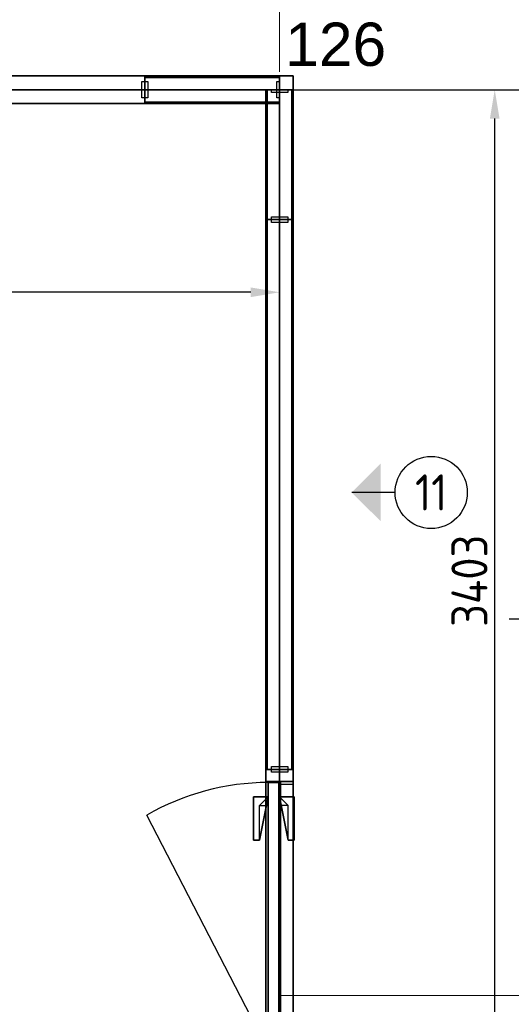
# Model space of a CAD drawing. Extents: x 3165 to 57695, y -7842 to 39081.
# Tile 48 of 248: x 25617 to 27319, y 25325 to 28737. Entities that reach past the tile are written whole.
import ezdxf
from ezdxf.enums import TextEntityAlignment as Align

# ---------------------------------------------------------------- set-up
doc = ezdxf.new("R2010")
doc.units = 0
doc.header["$LTSCALE"] = 50
doc.header["$PDSIZE"] = -5
doc.linetypes.add('HIDDEN2', pattern=[4.762499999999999, 3.175, -1.5875])
doc.linetypes.add('Onderlegger 3e verdieping$0$stramien', pattern=[22.224999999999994, 12.7, -3.174999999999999, 3.174999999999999, -3.174999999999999])
doc.layers.get('0').update_dxf_attribs({"linetype": 'CONTINUOUS'})
doc.layers.get('DEFPOINTS').update_dxf_attribs({"linetype": 'CONTINUOUS'})
for name, color, linetype in [('AS-A38--_F----5', 2, 'CONTINUOUS'), ('AS-A38--_F---4-', 9, 'CONTINUOUS'), ('AS-I38-E_F----5_Deuren', 7, 'CONTINUOUS'), ('AS-I38-M_F----5_Deurmodulen', 7, 'CONTINUOUS'), ('AS-I38-M_F----5_Hoekaansluitingen', 7, 'CONTINUOUS'), ('AS-I38-M_F----5_Wandmodulen', 7, 'CONTINUOUS'), ('AS-L32--_F----5', 84, 'CONTINUOUS'), ('AS-L32--_F---4-', 84, 'CONTINUOUS'), ('AS-L32--_F-23--', 84, 'CONTINUOUS'), ('AS-L32--_F123--', 84, 'CONTINUOUS'), ('AS-L38--', 7, 'CONTINUOUS'), ('AS-L38--_F----5', 7, 'CONTINUOUS'), ('AS-L38--_F---4-', 7, 'CONTINUOUS'), ('AS-L38--_F-23--', 3, 'CONTINUOUS'), ('AS-L38--_F1----', 2, 'CONTINUOUS'), ('AS-L38--_F1-----', 2, 'CONTINUOUS'), ('AS-L38--_F123--', 7, 'CONTINUOUS'), ('AS-L38GL_F---4-', 2, 'CONTINUOUS'), ('AS-L38GL_F123--', 3, 'CONTINUOUS'), ('AS-M38--_F123--_Wandlengte', 1, 'CONTINUOUS'), ('AS-T38--_F----5', 7, 'CONTINUOUS'), ('AS-T38--_F-23--', 7, 'CONTINUOUS'), ('IWTEKST', 2, 'CONTINUOUS')]:
    doc.layers.add(name, color=color, linetype=linetype)
doc.layers.add('AS-I38-1_F----5', color=2, linetype='CONTINUOUS', plot=False)
doc.layers.add('IWHARTWAND', color=6, linetype='CONTINUOUS', plot=False)
doc.layers.add('Onderlegger 3e verdieping$0$A-FLOR-OTLN', color=8, linetype='CONTINUOUS', lineweight=18)
doc.layers.add('Onderlegger 3e verdieping$0$S-GRID', color=8, linetype='CONTINUOUS', lineweight=18)
doc.styles.get("Standard").update_dxf_attribs({"font": 'isocp.shx'})
doc.dimstyles.new('CWall_F2_Wandlengte', dxfattribs={"dimscale": 50, "dimtxt": 2.5, "dimasz": 2, "dimexe": 1, "dimexo": 1, "dimgap": 0.5, "dimtad": 1, "dimdec": 0, "dimdsep": 46, "dimtxsty": 'Standard', "dimcen": 2.5, "dimclrt": 2, "dimadec": 0, "dimazin": 0, "dimtfac": 1, "dimtdec": 0, "dimtix": 1, "dimtmove": 2, "dimatfit": 0, "dimfxl": 0, "dimtolj": 1, "dimtzin": 0, "dimarcsym": 0})
pattern_1 = [(59.99999999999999, (150, 2090.096189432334), (-43301.27018922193, 25000.00000000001), [300, -50000]), (59.99999999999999, (221.6506350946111, 2164.198729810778), (-43301.27018922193, 25000.00000000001), [100, -50000]), (59.99999999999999, (178.3493649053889, 2189.198729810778), (-43301.27018922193, 25000.00000000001), [100, -50000]), (150, (311.6025403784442, 2170), (-25000.00000000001, -43301.27018922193), [200, -50000])]
pattern_2 = [(0, (225, 1360), (29.765625, 59.53125), [0, -59.53125])]
pattern_3 = [(59.99999999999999, (150, 1230.096189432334), (-43301.27018922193, 25000.00000000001), [300, -50000]), (59.99999999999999, (221.6506350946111, 1304.198729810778), (-43301.27018922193, 25000.00000000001), [100, -50000]), (59.99999999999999, (178.3493649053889, 1329.198729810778), (-43301.27018922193, 25000.00000000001), [100, -50000]), (150, (311.6025403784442, 1310), (-25000.00000000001, -43301.27018922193), [200, -50000])]
pattern_4 = [(59.99999999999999, (150, 370.0961894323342), (-43301.27018922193, 25000.00000000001), [300, -50000]), (59.99999999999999, (221.6506350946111, 444.198729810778), (-43301.27018922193, 25000.00000000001), [100, -50000]), (59.99999999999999, (178.3493649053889, 469.198729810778), (-43301.27018922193, 25000.00000000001), [100, -50000]), (150, (311.6025403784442, 450), (-25000.00000000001, -43301.27018922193), [200, -50000])]
pattern_5 = [(59.99999999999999, (158.25, 2090.096189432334), (-43301.27018922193, 25000.00000000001), [300, -50000]), (59.99999999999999, (229.9006350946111, 2164.198729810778), (-43301.27018922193, 25000.00000000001), [100, -50000]), (59.99999999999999, (186.5993649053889, 2189.198729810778), (-43301.27018922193, 25000.00000000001), [100, -50000]), (150, (319.8525403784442, 2170), (-25000.00000000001, -43301.27018922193), [200, -50000])]
pattern_6 = [(0, (233.25, 1360), (29.765625, 59.53125), [0, -59.53125])]
pattern_7 = [(59.99999999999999, (158.25, 1230.096189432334), (-43301.27018922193, 25000.00000000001), [300, -50000]), (59.99999999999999, (229.9006350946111, 1304.198729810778), (-43301.27018922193, 25000.00000000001), [100, -50000]), (59.99999999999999, (186.5993649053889, 1329.198729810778), (-43301.27018922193, 25000.00000000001), [100, -50000]), (150, (319.8525403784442, 1310), (-25000.00000000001, -43301.27018922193), [200, -50000])]
pattern_8 = [(59.99999999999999, (158.25, 370.0961894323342), (-43301.27018922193, 25000.00000000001), [300, -50000]), (59.99999999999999, (229.9006350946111, 444.198729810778), (-43301.27018922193, 25000.00000000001), [100, -50000]), (59.99999999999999, (186.5993649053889, 469.198729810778), (-43301.27018922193, 25000.00000000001), [100, -50000]), (150, (319.8525403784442, 450), (-25000.00000000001, -43301.27018922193), [200, -50000])]
pattern_9 = [(0, (683.25, 1360), (31.75, 31.75), [15.875, -47.625]), (90, (691.1875, 1352.0625), (-31.75, 31.75), [15.875, -47.625])]
pattern_10 = [(59.99999999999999, (877.5000000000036, 370.0961894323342), (-43301.27018922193, 25000.00000000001), [300, -50000]), (59.99999999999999, (949.1506350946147, 444.198729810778), (-43301.27018922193, 25000.00000000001), [100, -50000]), (59.99999999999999, (905.8493649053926, 469.198729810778), (-43301.27018922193, 25000.00000000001), [100, -50000]), (150, (1039.102540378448, 450), (-25000.00000000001, -43301.27018922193), [200, -50000])]
pattern_11 = [(59.99999999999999, (877.5000000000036, 1230.096189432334), (-43301.27018922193, 25000.00000000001), [300, -50000]), (59.99999999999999, (949.1506350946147, 1304.198729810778), (-43301.27018922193, 25000.00000000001), [100, -50000]), (59.99999999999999, (905.8493649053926, 1329.198729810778), (-43301.27018922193, 25000.00000000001), [100, -50000]), (150, (1039.102540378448, 1310), (-25000.00000000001, -43301.27018922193), [200, -50000])]
pattern_12 = [(0, (952.5000000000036, 1360), (29.765625, 59.53125), [0, -59.53125])]
pattern_13 = [(59.99999999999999, (877.5000000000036, 2090.096189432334), (-43301.27018922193, 25000.00000000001), [300, -50000]), (59.99999999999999, (949.1506350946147, 2164.198729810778), (-43301.27018922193, 25000.00000000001), [100, -50000]), (59.99999999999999, (905.8493649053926, 2189.198729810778), (-43301.27018922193, 25000.00000000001), [100, -50000]), (150, (1039.102540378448, 2170), (-25000.00000000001, -43301.27018922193), [200, -50000])]

# ---------------------------------------------------------------- blocks, each defined once
blk = doc.blocks.new('Onderlegger 3e verdieping')
at = {"layer": 'Onderlegger 3e verdieping$0$A-FLOR-OTLN'}
for p, q in [((26516.597381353, 25355.20289424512), (26516.597381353, 26110.20289424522)), ((26516.597381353, 25355.20289424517), (43303.59738135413, 25355.20289424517))]:
    blk.add_line(p, q, dxfattribs=at)
at = {"layer": 'Onderlegger 3e verdieping$0$S-GRID', "linetype": 'Onderlegger 3e verdieping$0$stramien'}
blk.add_line((26516.59738135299, 38080.57494901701), (26516.59738135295, 16252.56846840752), dxfattribs=at)
blk = doc.blocks.new('QHK-5---_CTA01')
at = {"layer": 'AS-L38--_F----5', "linetype": 'HIDDEN2'}
blk.add_line((0, 0), (0, 0, 2700), dxfattribs=at)
at = {"layer": 'AS-L38--_F---4-'}
blk.add_line((-47.5, 47.5), (-47.5, 47.5, 2700), dxfattribs=at)
for points, invisible_edges in [([(0, 47.5, 2700), (0, -47.5, 2700), (47.5, -47.5, 2700), (-47.5, 47.5, 2700)], 4), ([(47.5, -47.5, 2700), (-47.5, 47.5, 2700), (-47.5, 0, 2700), (47.5, 0, 2700)], 1), ([(47.5, 0), (47.5, 0, 60), (47.5, -47.5, 60), (47.5, -47.5)], 1), ([(47.5, 0, 2660), (47.5, 0, 2700), (47.5, -47.5, 2700), (47.5, -47.5, 2660)], 1), ([(47.5, -47.5), (47.5, -47.5, 60), (0, -47.5, 60), (0, -47.5)], 4), ([(47.5, -47.5, 2660), (47.5, -47.5, 2700), (0, -47.5, 2700), (0, -47.5, 2660)], 4)]:
    blk.add_3dface(points, dxfattribs=dict(at, invisible_edges=invisible_edges))
for points in [[(47.5, 0, 60), (47.5, 0, 2660), (47.5, -47.5, 2660), (47.5, -47.5, 60)], [(47.5, -47.5, 60), (47.5, -47.5, 2660), (0, -47.5, 2660), (0, -47.5, 60)]]:
    blk.add_3dface(points, dxfattribs=at)
at = {"layer": 'AS-L38--_F123--'}
blk.add_lwpolyline([(0, -47.5), (47.5, -47.5), (47.5, 0)], dxfattribs=at)
at = {"layer": 'DEFPOINTS'}
blk.add_point((0, 0, 2700), dxfattribs=at)
at = {"layer": 'AS-I38-M_F----5_Hoekaansluitingen', "extrusion": (1, -6.123031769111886e-17, 0)}
blk.add_text('D126', height=125, rotation=90, dxfattribs=at).set_placement((3.637978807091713e-12, 2750), align=Align.MIDDLE_LEFT)
at = {"layer": 'AS-I38-M_F----5_Hoekaansluitingen', "extrusion": (0, -1, 0)}
blk.add_text('D126', height=125, rotation=90, dxfattribs=at).set_placement((0, 2750), align=Align.MIDDLE_LEFT)
blk = doc.blocks.new('WandNr2-_CTA01')
at = {"layer": 'AS-T38--_F-23--', "color": 0, "linetype": 'ByBlock'}
blk.add_line((0, -5), (0, -2), dxfattribs=at)
blk.add_circle((0, -7.5), 2.5, dxfattribs=at)
blk.add_solid([(0, -2), (2, -4), (-2, -4)], dxfattribs=at)
blk.add_attdef('WANDNR', text='', height=2.5, dxfattribs=at).set_placement((-7.275957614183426e-12, -7.5), align=Align.MIDDLE)
blk = doc.blocks.new('WandNr5o_CTA01')
at = {"layer": 'AS-T38--_F----5', "color": 0, "linetype": 'ByBlock'}
blk.add_circle((0, -18), 2.5, dxfattribs=at)
blk.add_attdef('WANDNR', text='', height=2.5, dxfattribs=at).set_placement((0, -18), align=Align.MIDDLE)
blk = doc.blocks.new('BvnAans-_CTA01')
at = {"layer": 'AS-L38--_F----5', "color": 0, "invisible_edges": 10}
blk.add_3dface([(0, 0), (1, 0), (1, 0, 1), (0, 0, 1)], dxfattribs=at)
at = {"layer": 'AS-L38--_F---4-', "invisible_edges": 10}
for points in [[(0, 0.5), (1, 0.5), (1, 0.5, 1), (0, 0.5, 1)], [(0, -0.5), (1, -0.5), (1, -0.5, 1), (0, -0.5, 1)]]:
    blk.add_3dface(points, dxfattribs=at)
at = {"layer": 'AS-L38--_F---4-'}
blk.add_3dface([(0, -0.5, 1), (0, 0.5, 1), (1, 0.5, 1), (1, -0.5, 1)], dxfattribs=at)
blk = doc.blocks.new('Q0WDSTL-_CTA01')
at = {"layer": 'AS-L38--_F-23--'}
for p, q in [((0, 0.3000000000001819), (0, 0.5)), ((0, -0.2999999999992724), (0, -0.5))]:
    blk.add_line(p, q, dxfattribs=at)
at = {"layer": 'AS-L38--_F-23--', "color": 1}
blk.add_lwpolyline([(0, 0.3000000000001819), (1, 0.3000000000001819), (1, -0.2999999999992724), (0, -0.2999999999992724)], dxfattribs=at)
at = {"layer": 'AS-L38--_F1-----'}
blk.add_lwpolyline([(0, 0.5), (0, -0.5)], dxfattribs=at)
blk = doc.blocks.new('3ADRDRP-_CTA01')
at = {"layer": 'AS-L38--_F----5', "color": 0}
blk.add_3dface([(0, 0), (1, 0), (1, 0, 1), (0, 0, 1)], dxfattribs=at)
at = {"layer": 'AS-L38--_F---4-'}
mesh = blk.add_polymesh((6, 3), dxfattribs=at)
for k, corner in enumerate([(1, -0.5, 1), (1, -0.5), (1, -0.5), (0, -0.5, 1), (0, -0.5), (0, -0.5), (0, 0.5, 1), (0, 0.5), (0, -0.5), (1, 0.5, 1), (1, 0.5), (1, -0.5), (1, 0.5, 1), (1, 0.5, 1), (1, -0.5, 1), (0, 0.5, 1), (0, 0.5, 1), (0, -0.5, 1)]):
    mesh.set_mesh_vertex(divmod(k, 3), corner)
blk = doc.blocks.new('Q0DRSTL-_CTA01')
at = {"layer": 'AS-L38--_F----5', "color": 0}
blk.add_3dface([(0, 0), (1, 0), (1, 0, 1), (0, 0, 1)], dxfattribs=at)
at = {"layer": 'AS-L38--_F-23--', "color": 0}
for p, q in [((0, 0.5), (0, 0.3000000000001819)), ((1, 0.5), (1, 0)), ((1, 0), (1.25, 0)), ((0, -0.5), (0, -0.3000000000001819))]:
    blk.add_line(p, q, dxfattribs=at)
for points in [[(1, 0.5), (0, 0.5)], [(0, -0.5), (1.25, -0.5), (1.25, 0)]]:
    blk.add_lwpolyline(points, dxfattribs=at)
at = {"layer": 'AS-L38--_F1----', "color": 0}
blk.add_lwpolyline([(0, -0.5), (1, -0.5), (1, 0.5), (0, 0.5)], close=True, dxfattribs=at)
at = {"layer": 'AS-L38--_F---4-'}
mesh = blk.add_polymesh((6, 3), dxfattribs=at)
for k, corner in enumerate([(1, -0.5, 1), (1, -0.5), (1, -0.5), (0, -0.5, 1), (0, -0.5), (0, -0.5), (0, 0.5, 1), (0, 0.5), (0, -0.5), (1, 0.5, 1), (1, 0.5), (1, -0.5), (1, 0.5, 1), (1, 0.5, 1), (1, -0.5, 1), (0, 0.5, 1), (0, 0.5, 1), (0, -0.5, 1)]):
    mesh.set_mesh_vertex(divmod(k, 3), corner)
blk = doc.blocks.new('ddch1---_CTA01')
at = {"layer": 'AS-L32--_F----5', "color": 1}
for p, q in [((0, 0.0749999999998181), (1, 0.0749999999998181, 0.5000000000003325)), ((1, 0.0749999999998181, 0.5000000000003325), (0, 0.0749999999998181, 1.000000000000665))]:
    blk.add_line(p, q, dxfattribs=at)
at = {"layer": 'AS-L32--_F----5', "color": 1, "linetype": 'HIDDEN2'}
for p, q in [((0, -0.0749999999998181), (1, -0.0749999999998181, 0.5000000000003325)), ((1, -0.0749999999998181, 0.5000000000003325), (0, -0.0749999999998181, 1.000000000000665))]:
    blk.add_line(p, q, dxfattribs=at)
at = {"layer": 'AS-L32--_F----5'}
blk.add_3dface([(0, 0), (0, 0, 1.000000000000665), (1, 0, 1.000000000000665), (1, 0)], dxfattribs=at)
at = {"layer": 'AS-L32--_F---4-'}
for points in [[(0, 1), (0, 1, 1.000000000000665), (1, 1, 1.000000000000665), (1, 1)], [(0, 1), (0, 0), (0, 0, 1.000000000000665), (0, 1, 1.000000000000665)], [(0, 0, 1.000000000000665), (0, 1, 1.000000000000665), (1, 1, 1.000000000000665), (1, 0, 1.000000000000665)], [(1, 1, 1.000000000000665), (1, 0, 1.000000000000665), (1, 0), (1, 1)], [(0, 0), (0, 0, 1.000000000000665), (1, 0, 1.000000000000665), (1, 0)]]:
    blk.add_3dface(points, dxfattribs=at)
at = {"layer": 'AS-L32--_F123--', "color": 1}
blk.add_line((0, 1), (0.8775825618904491, 11.49941929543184), dxfattribs=at)
at = {"layer": 'AS-L32--_F123--'}
for p, q in [((1, 1), (0, 1)), ((0, 1), (0, 0)), ((1, 0), (1, 1)), ((0, 0), (1, 0))]:
    blk.add_line(p, q, dxfattribs=at)
at = {"layer": 'AS-L32--_F123--', "color": 1}
blk.add_ellipse((0, 1), major_axis=(3.636769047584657e-12, 21.89999999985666), ratio=0.04566210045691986, start_param=-1.570796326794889, end_param=-1.070796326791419, dxfattribs=at)
at = {"layer": 'DEFPOINTS'}
blk.add_point((0, 0), dxfattribs=at)
blk.add_point((0, 0), dxfattribs=at)
blk = doc.blocks.new('KlnkRcht_CTA01')
at = {"layer": 'AS-L32--_F----5'}
blk.add_polyline3d([(-0.5, 0, -0.5000000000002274), (0.5, 0, -0.5000000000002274), (0.5, 0, 0.5000000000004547), (-0.5, 0, 0.5000000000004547)], close=True, dxfattribs=at)
at = {"layer": 'AS-L32--_F-23--'}
for p, q in [((0.2999999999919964, -0.5999999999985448, -0.5000000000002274), (0.2999999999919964, 0, -0.5000000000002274)), ((0.5, 0, -0.5000000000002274), (0.5, -1, -0.5000000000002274)), ((-0.5, -1, -0.5000000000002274), (-0.5, -0.5999999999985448, -0.5000000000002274)), ((-0.5, -0.5999999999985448, -0.5000000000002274), (0.2999999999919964, -0.5999999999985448, -0.5000000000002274)), ((0.5, -1, -0.5000000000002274), (-0.5, -1, -0.5000000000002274))]:
    blk.add_line(p, q, dxfattribs=at)
at = {"layer": 'AS-L32--_F---4-'}
mesh = blk.add_polyface(dxfattribs=at)
corners = [(0.5, 0, -0.5000000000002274), (0.5, -1, -0.5000000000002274), (-0.5, -1, -0.5000000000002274), (-0.5, -0.5999999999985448, -0.5000000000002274), (0.2999999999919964, -0.5999999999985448, -0.5000000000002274), (0.2999999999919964, 0, -0.5000000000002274), (0.5, 0, 0.5000000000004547), (0.5, -1, 0.5000000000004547), (-0.5, -1, 0.5000000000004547), (-0.5, -0.5999999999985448, 0.5000000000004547), (0.2999999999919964, -0.5999999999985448, 0.5000000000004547), (0.2999999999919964, 0, 0.5000000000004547)]
mesh.append_faces([[corners[k] for k in face] for face in [(0, 1, 7, 6), (1, 2, 8, 7), (2, 3, 9, 8)]])
mesh.append_faces([[corners[k] for k in face] for face in [(6, 10, 11)]], dxfattribs={"vtx0": -1})
mesh.append_faces([[corners[k] for k in face] for face in [(6, 9, 10)]], dxfattribs={"vtx0": -1, "vtx2": -1})
mesh.append_faces([[corners[k] for k in face] for face in [(6, 7, 8, 9)]], dxfattribs={"vtx3": -1})
blk = doc.blocks.new('QDR-4---_CTA01')
at = {"layer": 'DEFPOINTS'}
blk.add_point((0, 0, 2700), dxfattribs=at)
at = {"layer": 'AS-L38--'}
for name, p, xscale, yscale, zscale in [('ddch1---_CTA01', (41.5, 0, 10), 926, 40, 2585), ('KlnkRcht_CTA01', (842.5, 40, 1050), 150, -50, 20), ('BvnAans-_CTA01', (0, 0, 2660), 1013, 95, 40), ('Q0WDSTL-_CTA01', (0, 0), 10, 95, 10), ('3ADRDRP-_CTA01', (0, 0, 2595), 1013, 95, 65), ('Q0DRSTL-_CTA01', (0, 0), 41.5, 95, 2595), ('Q0DRSTL-_CTA01', (1013, 0), -41.5, 95, 2595), ('KlnkRcht_CTA01', (842.5, 0, 1050), 150, 50, 20)]:
    blk.add_blockref(name, p, dxfattribs=dict(at, xscale=xscale, yscale=yscale, zscale=zscale))
at = {"layer": 'AS-L38--', "xscale": 10, "yscale": 95, "zscale": 10, "rotation": 180}
blk.add_blockref('Q0WDSTL-_CTA01', (1013, 0), dxfattribs=at)
at = {"layer": 'AS-I38-E_F----5_Deuren', "extrusion": (0, -1, 0)}
blk.add_text('926x2585', height=90, dxfattribs=at).set_placement((959, 175), align=Align.BOTTOM_RIGHT)
at = {"layer": 'AS-I38-M_F----5_Deurmodulen', "extrusion": (0, -1, 0)}
blk.add_text('DA', height=125, rotation=90, dxfattribs=at).set_placement((506.5, 2750), align=Align.MIDDLE_LEFT)
blk = doc.blocks.new('OndrAans_CTA01')
at = {"layer": 'AS-L38--_F----5', "color": 0, "invisible_edges": 10}
blk.add_3dface([(0, 0), (1, 0), (1, 0, 1), (0, 0, 1)], dxfattribs=at)
at = {"layer": 'AS-L38--_F---4-', "invisible_edges": 10}
for points in [[(0, 0.5), (1, 0.5), (1, 0.5, 1), (0, 0.5, 1)], [(0, -0.5), (1, -0.5), (1, -0.5, 1), (0, -0.5, 1)]]:
    blk.add_3dface(points, dxfattribs=at)
at = {"layer": 'AS-L38--_F123--', "color": 0}
blk.add_3dface([(0, -0.5), (1, -0.5), (1, 0.5), (0, 0.5)], dxfattribs=at)
blk = doc.blocks.new('QPGLAS--_CTA01')
at = {"layer": 'AS-L38--_F----5', "color": 0}
blk.add_3dface([(0, 0), (1, 0), (1, 0, 1), (0, 0, 1)], dxfattribs=at)
at = {"layer": 'AS-L38GL_F123--'}
blk.add_line((0, 0), (1, 0), dxfattribs=at)
at = {"layer": 'AS-L38GL_F---4-'}
mesh = blk.add_polymesh((6, 3), dxfattribs=at)
for k, corner in enumerate([(1, -0.45, 1), (1, -0.45), (1, -0.45), (0, -0.45, 1), (0, -0.45), (0, -0.45), (0, 0.45, 1), (0, 0.45), (0, -0.45), (1, 0.45, 1), (1, 0.45), (1, -0.45), (1, 0.45, 1), (1, 0.45, 1), (1, -0.45, 1), (0, 0.45, 1), (0, 0.45, 1), (0, -0.45, 1)]):
    mesh.set_mesh_vertex(divmod(k, 3), corner)
blk = doc.blocks.new('O4------_CTA01')
blk.add_blockref('QPGLAS--_CTA01', (0, 0))
blk = doc.blocks.new('QWND3---_CTA01')
at = {"layer": 'AS-A38--_F----5', "extrusion": (0, -1, 0)}
h = blk.add_hatch(dxfattribs=at)
h.set_pattern_fill('GLAS2', color=256, scale=50, angle=59.99999999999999, style=0, pattern_type=2)
h.set_pattern_definition(pattern_1)
h.paths.add_polyline_path([(0, 1780), (450, 1780), (450, 2660), (0, 2660)])
h = blk.add_hatch(dxfattribs=at)
h.set_pattern_fill('GLAS2', color=256, scale=50, angle=59.99999999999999, style=0, pattern_type=2)
h.set_pattern_definition(pattern_3)
h.paths.add_polyline_path([(0, 940), (450, 940), (450, 1780), (0, 1780)])
h = blk.add_hatch(dxfattribs=at)
h.set_pattern_fill('GLAS2', color=256, scale=50, angle=59.99999999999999, style=0, pattern_type=2)
h.set_pattern_definition(pattern_4)
h.paths.add_polyline_path([(0, 60), (450, 60), (450, 940), (0, 940)])
h = blk.add_hatch(dxfattribs=at)
h.set_pattern_fill('DOTS', color=256, scale=37.5, style=0)
h.set_pattern_definition(pattern_2)
h.paths.add_polyline_path([(10, 950), (440, 950), (440, 1770), (10, 1770)])
at = {"layer": 'AS-A38--_F---4-', "extrusion": (0, -1, 0)}
h = blk.add_hatch(dxfattribs=at)
h.set_pattern_fill('GLAS2', color=256, scale=50, angle=59.99999999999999, style=0, pattern_type=2)
h.set_pattern_definition(pattern_1)
h.paths.add_polyline_path([(0, 1780), (450, 1780), (450, 2660), (0, 2660)])
h = blk.add_hatch(dxfattribs=at)
h.set_pattern_fill('GLAS2', color=256, scale=50, angle=59.99999999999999, style=0, pattern_type=2)
h.set_pattern_definition(pattern_3)
h.paths.add_polyline_path([(0, 940), (450, 940), (450, 1780), (0, 1780)])
h = blk.add_hatch(dxfattribs=at)
h.set_pattern_fill('GLAS2', color=256, scale=50, angle=59.99999999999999, style=0, pattern_type=2)
h.set_pattern_definition(pattern_4)
h.paths.add_polyline_path([(0, 60), (450, 60), (450, 940), (0, 940)])
h = blk.add_hatch(dxfattribs=at)
h.set_pattern_fill('DOTS', color=256, scale=37.5, style=0)
h.set_pattern_definition(pattern_2)
h.paths.add_polyline_path([(10, 950), (440, 950), (440, 1770), (10, 1770)])
h = blk.add_hatch(dxfattribs=at)
h.set_pattern_fill('GLAS2', color=256, scale=50, angle=59.99999999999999, style=0, pattern_type=2)
h.set_pattern_definition(pattern_1)
h.paths.add_polyline_path([(0, 1780), (450, 1780), (450, 2660), (0, 2660)])
h = blk.add_hatch(dxfattribs=at)
h.set_pattern_fill('GLAS2', color=256, scale=50, angle=59.99999999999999, style=0, pattern_type=2)
h.set_pattern_definition(pattern_3)
h.paths.add_polyline_path([(0, 940), (450, 940), (450, 1780), (0, 1780)])
h = blk.add_hatch(dxfattribs=at)
h.set_pattern_fill('GLAS2', color=256, scale=50, angle=59.99999999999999, style=0, pattern_type=2)
h.set_pattern_definition(pattern_4)
h.paths.add_polyline_path([(0, 60), (450, 60), (450, 940), (0, 940)])
h = blk.add_hatch(dxfattribs=at)
h.set_pattern_fill('DOTS', color=256, scale=37.5, style=0)
h.set_pattern_definition(pattern_2)
h.paths.add_polyline_path([(10, 950), (440, 950), (440, 1770), (10, 1770)])
at = {"layer": 'DEFPOINTS'}
blk.add_point((0, 0, 2700), dxfattribs=at)
at = {"layer": 'AS-L38--', "yscale": 95}
for name, p, xscale, zscale in [('BvnAans-_CTA01', (0, 0, 2660), 450, 40), ('OndrAans_CTA01', (0, 0), 450, 60), ('Q0WDSTL-_CTA01', (0, 0), 10, 10), ('O4------_CTA01', (0, 0, 1780), 450, 880), ('O4------_CTA01', (0, 0, 940), 450, 840), ('O4------_CTA01', (0, 0, 60), 450, 880)]:
    blk.add_blockref(name, p, dxfattribs=dict(at, xscale=xscale, zscale=zscale))
at = {"layer": 'AS-L38--', "xscale": 10, "yscale": 95, "zscale": 10, "rotation": 180}
blk.add_blockref('Q0WDSTL-_CTA01', (450, 0), dxfattribs=at)
at = {"layer": 'AS-I38-1_F----5', "extrusion": (0, -1, 0)}
blk.add_text('98', height=90, dxfattribs=at).set_placement((40, 130))
at = {"layer": 'AS-I38-M_F----5_Wandmodulen', "extrusion": (0, -1, 0)}
blk.add_text('GH', height=125, rotation=90, dxfattribs=at).set_placement((225, 2750), align=Align.MIDDLE_LEFT)
blk = doc.blocks.new('QWND17--_CTA01')
at = {"layer": 'AS-A38--_F----5', "extrusion": (0, -1, 0)}
h = blk.add_hatch(dxfattribs=at)
h.set_pattern_fill('GLAS2', color=256, scale=50, angle=59.99999999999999, style=0, pattern_type=2)
h.set_pattern_definition(pattern_5)
h.paths.add_polyline_path([(0, 1780), (466.5, 1780), (466.5, 2660), (0, 2660)])
h = blk.add_hatch(dxfattribs=at)
h.set_pattern_fill('GLAS2', color=256, scale=50, angle=59.99999999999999, style=0, pattern_type=2)
h.set_pattern_definition(pattern_7)
h.paths.add_polyline_path([(0, 940), (466.5, 940), (466.5, 1780), (0, 1780)])
h = blk.add_hatch(dxfattribs=at)
h.set_pattern_fill('GLAS2', color=256, scale=50, angle=59.99999999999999, style=0, pattern_type=2)
h.set_pattern_definition(pattern_8)
h.paths.add_polyline_path([(0, 60), (466.5, 60), (466.5, 940), (0, 940)])
h = blk.add_hatch(dxfattribs=at)
h.set_pattern_fill('DOTS', color=256, scale=37.5, style=0)
h.set_pattern_definition(pattern_6)
h.paths.add_polyline_path([(10, 950), (456.5, 950), (456.5, 1770), (10, 1770)])
at = {"layer": 'AS-A38--_F---4-', "extrusion": (0, -1, 0)}
h = blk.add_hatch(dxfattribs=at)
h.set_pattern_fill('GLAS2', color=256, scale=50, angle=59.99999999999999, style=0, pattern_type=2)
h.set_pattern_definition(pattern_5)
h.paths.add_polyline_path([(0, 1780), (466.5, 1780), (466.5, 2660), (0, 2660)])
h = blk.add_hatch(dxfattribs=at)
h.set_pattern_fill('GLAS2', color=256, scale=50, angle=59.99999999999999, style=0, pattern_type=2)
h.set_pattern_definition(pattern_7)
h.paths.add_polyline_path([(0, 940), (466.5, 940), (466.5, 1780), (0, 1780)])
h = blk.add_hatch(dxfattribs=at)
h.set_pattern_fill('GLAS2', color=256, scale=50, angle=59.99999999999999, style=0, pattern_type=2)
h.set_pattern_definition(pattern_8)
h.paths.add_polyline_path([(0, 60), (466.5, 60), (466.5, 940), (0, 940)])
h = blk.add_hatch(dxfattribs=at)
h.set_pattern_fill('DOTS', color=256, scale=37.5, style=0)
h.set_pattern_definition(pattern_6)
h.paths.add_polyline_path([(10, 950), (456.5, 950), (456.5, 1770), (10, 1770)])
h = blk.add_hatch(dxfattribs=at)
h.set_pattern_fill('GLAS2', color=256, scale=50, angle=59.99999999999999, style=0, pattern_type=2)
h.set_pattern_definition(pattern_5)
h.paths.add_polyline_path([(0, 1780), (466.5, 1780), (466.5, 2660), (0, 2660)])
h = blk.add_hatch(dxfattribs=at)
h.set_pattern_fill('GLAS2', color=256, scale=50, angle=59.99999999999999, style=0, pattern_type=2)
h.set_pattern_definition(pattern_7)
h.paths.add_polyline_path([(0, 940), (466.5, 940), (466.5, 1780), (0, 1780)])
h = blk.add_hatch(dxfattribs=at)
h.set_pattern_fill('GLAS2', color=256, scale=50, angle=59.99999999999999, style=0, pattern_type=2)
h.set_pattern_definition(pattern_8)
h.paths.add_polyline_path([(0, 60), (466.5, 60), (466.5, 940), (0, 940)])
h = blk.add_hatch(dxfattribs=at)
h.set_pattern_fill('DOTS', color=256, scale=37.5, style=0)
h.set_pattern_definition(pattern_6)
h.paths.add_polyline_path([(10, 950), (456.5, 950), (456.5, 1770), (10, 1770)])
at = {"layer": 'DEFPOINTS'}
blk.add_point((0, 0, 2700), dxfattribs=at)
at = {"layer": 'AS-L38--', "yscale": 95}
for name, p, xscale, zscale in [('BvnAans-_CTA01', (0, 0, 2660), 466.5, 40), ('OndrAans_CTA01', (0, 0), 466.5, 60), ('Q0WDSTL-_CTA01', (0, 0), 10, 10), ('O4------_CTA01', (0, 0, 1780), 466.5, 880), ('O4------_CTA01', (0, 0, 940), 466.5, 840), ('O4------_CTA01', (0, 0, 60), 466.5, 880)]:
    blk.add_blockref(name, p, dxfattribs=dict(at, xscale=xscale, zscale=zscale))
at = {"layer": 'AS-L38--', "xscale": 10, "yscale": 95, "zscale": 10, "rotation": 180}
blk.add_blockref('Q0WDSTL-_CTA01', (466.5, 0), dxfattribs=at)
at = {"layer": 'AS-I38-1_F----5', "extrusion": (0, -1, 0)}
blk.add_text('1', height=90, dxfattribs=at).set_placement((40, 130))
at = {"layer": 'AS-I38-M_F----5_Wandmodulen', "extrusion": (0, -1, 0)}
blk.add_text('GH', height=125, rotation=90, dxfattribs=at).set_placement((233.25, 2750), align=Align.MIDDLE_LEFT)
blk = doc.blocks.new('D1------_CTA01')
at = {"layer": 'AS-L38--_F----5', "color": 0}
blk.add_3dface([(0, 0), (1, 0), (1, 0, 1.000000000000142), (0, 0, 1.000000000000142)], dxfattribs=at)
at = {"layer": 'AS-L38--_F---4-'}
for points in [[(0, 0.5), (1, 0.5), (1, 0.5, 1.000000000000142), (0, 0.5, 1.000000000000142)], [(0, -0.5), (1, -0.5), (1, -0.5, 1.000000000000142), (0, -0.5, 1.000000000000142)]]:
    blk.add_3dface(points, dxfattribs=at)
blk = doc.blocks.new('QWND4---_CTA01')
at = {"layer": 'AS-A38--_F----5', "extrusion": (0, -1, 0)}
h = blk.add_hatch(dxfattribs=at)
h.set_pattern_fill('CROSS', color=256, scale=5, style=0)
h.set_pattern_definition(pattern_9)
h.paths.add_polyline_path([(0, 940), (1366.5, 940), (1366.5, 1780), (0, 1780)])
at = {"layer": 'AS-A38--_F---4-', "extrusion": (0, -1, 0)}
h = blk.add_hatch(dxfattribs=at)
h.set_pattern_fill('CROSS', color=256, scale=5, style=0)
h.set_pattern_definition(pattern_9)
h.paths.add_polyline_path([(0, 940), (1366.5, 940), (1366.5, 1780), (0, 1780)])
h = blk.add_hatch(dxfattribs=at)
h.set_pattern_fill('CROSS', color=256, scale=5, style=0)
h.set_pattern_definition(pattern_9)
h.paths.add_polyline_path([(0, 940), (1366.5, 940), (1366.5, 1780), (0, 1780)])
at = {"layer": 'DEFPOINTS'}
blk.add_point((0, 0, 2700), dxfattribs=at)
at = {"layer": 'AS-L38--', "yscale": 95}
for name, p, xscale, zscale in [('BvnAans-_CTA01', (0, 0, 2660), 1366.5, 40), ('OndrAans_CTA01', (0, 0), 1366.5, 60), ('Q0WDSTL-_CTA01', (0, 0), 10, 10), ('D1------_CTA01', (0, 0, 1780), 1366.5, 880), ('D1------_CTA01', (0, 0, 940), 1366.5, 840), ('D1------_CTA01', (0, 0, 60), 1366.5, 880)]:
    blk.add_blockref(name, p, dxfattribs=dict(at, xscale=xscale, zscale=zscale))
at = {"layer": 'AS-L38--', "xscale": 10, "yscale": 95, "zscale": 10, "rotation": 180}
blk.add_blockref('Q0WDSTL-_CTA01', (1366.5, 0), dxfattribs=at)
at = {"layer": 'AS-I38-1_F----5', "extrusion": (0, -1, 0)}
blk.add_text('2', height=90, dxfattribs=at).set_placement((40, 130))
at = {"layer": 'AS-I38-M_F----5_Wandmodulen', "extrusion": (0, -1, 0)}
blk.add_text('AH-Z1', height=125, rotation=90, dxfattribs=at).set_placement((683.25, 2750), align=Align.MIDDLE_LEFT)
blk = doc.blocks.new('QWND32--_CTA01')
at = {"layer": 'AS-A38--_F----5', "extrusion": (0, -1, 0)}
h = blk.add_hatch(dxfattribs=at)
h.set_pattern_fill('GLAS2', color=256, scale=50, angle=59.99999999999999, style=0, pattern_type=2)
h.set_pattern_definition(pattern_10)
h.paths.add_polyline_path([(0, 60), (1905.000000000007, 60), (1905.000000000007, 940), (0, 940)])
h = blk.add_hatch(dxfattribs=at)
h.set_pattern_fill('GLAS2', color=256, scale=50, angle=59.99999999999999, style=0, pattern_type=2)
h.set_pattern_definition(pattern_11)
h.paths.add_polyline_path([(0, 940), (1905.000000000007, 940), (1905.000000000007, 1780), (0, 1780)])
h = blk.add_hatch(dxfattribs=at)
h.set_pattern_fill('GLAS2', color=256, scale=50, angle=59.99999999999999, style=0, pattern_type=2)
h.set_pattern_definition(pattern_13)
h.paths.add_polyline_path([(0, 1780), (1905.000000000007, 1780), (1905.000000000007, 2660), (0, 2660)])
h = blk.add_hatch(dxfattribs=at)
h.set_pattern_fill('DOTS', color=256, scale=37.5, style=0)
h.set_pattern_definition(pattern_12)
h.paths.add_polyline_path([(10, 950), (1895.000000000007, 950), (1895.000000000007, 1770), (10, 1770)])
at = {"layer": 'AS-A38--_F---4-', "extrusion": (0, -1, 0)}
h = blk.add_hatch(dxfattribs=at)
h.set_pattern_fill('GLAS2', color=256, scale=50, angle=59.99999999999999, style=0, pattern_type=2)
h.set_pattern_definition(pattern_10)
h.paths.add_polyline_path([(0, 60), (1905.000000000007, 60), (1905.000000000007, 940), (0, 940)])
h = blk.add_hatch(dxfattribs=at)
h.set_pattern_fill('GLAS2', color=256, scale=50, angle=59.99999999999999, style=0, pattern_type=2)
h.set_pattern_definition(pattern_11)
h.paths.add_polyline_path([(0, 940), (1905.000000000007, 940), (1905.000000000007, 1780), (0, 1780)])
h = blk.add_hatch(dxfattribs=at)
h.set_pattern_fill('GLAS2', color=256, scale=50, angle=59.99999999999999, style=0, pattern_type=2)
h.set_pattern_definition(pattern_13)
h.paths.add_polyline_path([(0, 1780), (1905.000000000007, 1780), (1905.000000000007, 2660), (0, 2660)])
h = blk.add_hatch(dxfattribs=at)
h.set_pattern_fill('DOTS', color=256, scale=37.5, style=0)
h.set_pattern_definition(pattern_12)
h.paths.add_polyline_path([(10, 950), (1895.000000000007, 950), (1895.000000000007, 1770), (10, 1770)])
h = blk.add_hatch(dxfattribs=at)
h.set_pattern_fill('GLAS2', color=256, scale=50, angle=59.99999999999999, style=0, pattern_type=2)
h.set_pattern_definition(pattern_10)
h.paths.add_polyline_path([(0, 60), (1905.000000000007, 60), (1905.000000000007, 940), (0, 940)])
h = blk.add_hatch(dxfattribs=at)
h.set_pattern_fill('GLAS2', color=256, scale=50, angle=59.99999999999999, style=0, pattern_type=2)
h.set_pattern_definition(pattern_11)
h.paths.add_polyline_path([(0, 940), (1905.000000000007, 940), (1905.000000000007, 1780), (0, 1780)])
h = blk.add_hatch(dxfattribs=at)
h.set_pattern_fill('GLAS2', color=256, scale=50, angle=59.99999999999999, style=0, pattern_type=2)
h.set_pattern_definition(pattern_13)
h.paths.add_polyline_path([(0, 1780), (1905.000000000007, 1780), (1905.000000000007, 2660), (0, 2660)])
h = blk.add_hatch(dxfattribs=at)
h.set_pattern_fill('DOTS', color=256, scale=37.5, style=0)
h.set_pattern_definition(pattern_12)
h.paths.add_polyline_path([(10, 950), (1895.000000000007, 950), (1895.000000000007, 1770), (10, 1770)])
at = {"layer": 'DEFPOINTS'}
blk.add_point((0, 0, 2700), dxfattribs=at)
at = {"layer": 'AS-L38--', "yscale": 95}
for name, p, xscale, zscale in [('BvnAans-_CTA01', (0, 0, 2660), 1905.000000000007, 40), ('OndrAans_CTA01', (0, 0), 1905.000000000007, 60), ('Q0WDSTL-_CTA01', (0, 0), 10, 10), ('O4------_CTA01', (0, 0, 1780), 1905.000000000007, 880), ('O4------_CTA01', (0, 0, 940), 1905.000000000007, 840), ('O4------_CTA01', (0, 0, 60), 1905.000000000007, 880)]:
    blk.add_blockref(name, p, dxfattribs=dict(at, xscale=xscale, zscale=zscale))
at = {"layer": 'AS-L38--', "xscale": 10, "yscale": 95, "zscale": 10, "rotation": 180}
blk.add_blockref('Q0WDSTL-_CTA01', (1905.000000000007, 0), dxfattribs=at)
at = {"layer": 'AS-I38-1_F----5', "extrusion": (0, -1, 0)}
blk.add_text('2', height=90, dxfattribs=at).set_placement((40, 130))
at = {"layer": 'AS-I38-M_F----5_Wandmodulen', "extrusion": (0, -1, 0)}
blk.add_text('GH', height=125, rotation=90, dxfattribs=at).set_placement((952.5000000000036, 2750), align=Align.MIDDLE_LEFT)
blk = doc.blocks.new('*D471')
at = {"layer": 'AS-M38--_F123--_Wandlengte', "color": 0, "lineweight": -2}
for p, q in [((26566.59738135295, 28494.20289424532), (27311.54756238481, 28494.20289424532)), ((27261.54756238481, 25191.20289424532), (27261.54756238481, 28394.20289424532)), ((26566.59738135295, 25091.20289424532), (27311.54756238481, 25091.20289424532))]:
    blk.add_line(p, q, dxfattribs=at)
at = {"layer": 'AS-M38--_F123--_Wandlengte', "color": 0}
for points in [[(27244.88089571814, 28394.20289424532), (27278.21422905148, 28394.20289424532), (27261.54756238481, 28494.20289424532)], [(27244.88089571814, 25191.20289424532), (27278.21422905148, 25191.20289424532), (27261.54756238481, 25091.20289424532)]]:
    blk.add_solid(points, dxfattribs=at)
at = {"layer": 'DEFPOINTS', "color": 0}
for p in [(26516.59738135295, 28494.20289424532), (27261.54756238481, 28494.20289424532), (26516.59738135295, 25091.20289424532)]:
    blk.add_point(p, dxfattribs=at)
at = {"layer": 'AS-M38--_F123--_Wandlengte', "color": 2, "insert": (27174.0475623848, 26792.70289424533), "char_height": 125, "attachment_point": 5, "rotation": 90}
blk.add_mtext('\\A1;3403', dxfattribs=at)
blk = doc.blocks.new('*D472')
at = {"layer": 'AS-M38--_F123--_Wandlengte', "color": 0, "lineweight": -2}
for p, q in [((22850.59738135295, 28444.20289424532), (22850.59738135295, 27742.29530105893)), ((26516.59738135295, 28444.20289424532), (26516.59738135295, 27742.29530105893)), ((26416.59738135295, 27792.29530105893), (22950.59738135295, 27792.29530105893))]:
    blk.add_line(p, q, dxfattribs=at)
at = {"layer": 'AS-M38--_F123--_Wandlengte', "color": 0}
for points in [[(22950.59738135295, 27808.9619677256), (22950.59738135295, 27775.62863439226), (22850.59738135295, 27792.29530105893)], [(26416.59738135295, 27808.9619677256), (26416.59738135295, 27775.62863439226), (26516.59738135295, 27792.29530105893)]]:
    blk.add_solid(points, dxfattribs=at)
at = {"layer": 'DEFPOINTS', "color": 0}
for p in [(22850.59738135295, 28494.20289424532), (26516.59738135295, 28494.20289424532), (22850.59738135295, 27792.29530105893)]:
    blk.add_point(p, dxfattribs=at)
at = {"layer": 'AS-M38--_F123--_Wandlengte', "color": 2, "insert": (24683.59738135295, 27879.79530105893), "char_height": 125, "attachment_point": 5}
blk.add_mtext('\\A1;3666', dxfattribs=at)
blk = doc.blocks.new('*D474')
at = {"layer": 'AS-M38--_F123--_Wandlengte', "color": 0, "lineweight": -2}
for p, q in [((27244.16401724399, 28494.20289424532), (27799.62667668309, 28494.20289424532)), ((27749.62667668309, 28394.20289424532), (27749.62667668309, 26761.20289424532)), ((27311.54756238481, 26661.20289424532), (27799.62667668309, 26661.20289424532))]:
    blk.add_line(p, q, dxfattribs=at)
at = {"layer": 'AS-M38--_F123--_Wandlengte', "color": 0}
for points in [[(27732.96001001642, 28394.20289424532), (27766.29334334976, 28394.20289424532), (27749.62667668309, 28494.20289424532)], [(27732.96001001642, 26761.20289424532), (27766.29334334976, 26761.20289424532), (27749.62667668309, 26661.20289424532)]]:
    blk.add_solid(points, dxfattribs=at)
at = {"layer": 'DEFPOINTS', "color": 0}
for p in [(27194.16401724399, 28494.20289424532), (27261.54756238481, 26661.20289424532), (27749.62667668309, 26661.20289424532)]:
    blk.add_point(p, dxfattribs=at)
at = {"layer": 'AS-M38--_F123--_Wandlengte', "color": 2, "insert": (27662.12667668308, 27577.70289424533), "char_height": 125, "attachment_point": 5, "rotation": 90}
blk.add_mtext('\\A1;1833', dxfattribs=at)
blk = doc.blocks.new('*D475')
at = {"layer": 'AS-M38--_F123--_Wandlengte', "color": 0, "lineweight": -2}
for p, q in [((27311.54756238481, 26661.20289424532), (27799.62667668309, 26661.20289424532)), ((27749.62667668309, 26561.20289424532), (27749.62667668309, 25191.20289424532)), ((27137.746031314, 25091.20289424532), (27799.62667668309, 25091.20289424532))]:
    blk.add_line(p, q, dxfattribs=at)
at = {"layer": 'AS-M38--_F123--_Wandlengte', "color": 0}
for points in [[(27732.96001001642, 26561.20289424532), (27766.29334334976, 26561.20289424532), (27749.62667668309, 26661.20289424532)], [(27732.96001001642, 25191.20289424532), (27766.29334334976, 25191.20289424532), (27749.62667668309, 25091.20289424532)]]:
    blk.add_solid(points, dxfattribs=at)
at = {"layer": 'DEFPOINTS', "color": 0}
for p in [(27261.54756238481, 26661.20289424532), (27087.746031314, 25091.20289424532), (27749.62667668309, 25091.20289424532)]:
    blk.add_point(p, dxfattribs=at)
at = {"layer": 'AS-M38--_F123--_Wandlengte', "color": 2, "insert": (27662.12667668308, 25876.20289424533), "char_height": 125, "attachment_point": 5, "rotation": 90}
blk.add_mtext('\\A1;1570', dxfattribs=at)

msp = doc.modelspace()

# ---------------------------------------------------------------- linework, layer by layer
at = {"layer": 'IWHARTWAND'}
for p in [(22850.59738135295, 28494.20289424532), (26516.59738135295, 25105.20289424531)]:
    msp.add_line(p, (26516.59738135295, 28494.20289424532), dxfattribs=at)
msp.add_lwpolyline([(26516.59738135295, 25105.20289424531), (26516.59738135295, 28494.20289424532), (22850.59738135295, 28494.20289424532), (22850.59738135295, 24828.20289424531), (26215.91640467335, 24828.20289424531)], dxfattribs=at)

# ---------------------------------------------------------------- block references
msp.add_blockref('Onderlegger 3e verdieping', (0, 0))
at = {"layer": 'AS-L38--'}
for name, p, rotation in [('QHK-5---_CTA01', (26516.59738135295, 28494.20289424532), 90.00000000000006), ('QWND4---_CTA01', (26050.09738135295, 28494.20289424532), 180), ('QWND17--_CTA01', (26516.59738135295, 28494.20289424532), 180), ('QWND3---_CTA01', (26516.59738135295, 28044.20289424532), 90.00000000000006), ('QWND32--_CTA01', (26516.59738135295, 26139.20289424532), 90.00000000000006), ('QDR-4---_CTA01', (26516.59738135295, 25126.20289424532), 90.00000000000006)]:
    msp.add_blockref(name, p, dxfattribs=dict(at, rotation=rotation))
at = {"layer": 'AS-L38--', "extrusion": (1, 0, 0)}
ref = msp.add_blockref('WandNr5o_CTA01', (27098.70289424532, -100, 26516.59738135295), dxfattribs=dict(at, xscale=50, yscale=50, zscale=50))
ref.add_attrib('WANDNR', '11', dxfattribs={"layer": 'AS-T38--_F----5', "color": 0, "linetype": 'ByBlock', "extrusion": (1, 0, 0), "height": 125}).set_placement((27098.70289424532, -1000, 26516.59738135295), align=Align.MIDDLE)
at = {"layer": 'AS-L38--'}
ref = msp.add_blockref('WandNr2-_CTA01', (26666.59738135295, 27098.70289424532), dxfattribs=dict(at, xscale=50, yscale=50, zscale=50, rotation=90))
ref.add_attrib('WANDNR', '11', dxfattribs={"layer": 'AS-T38--_F-23--', "color": 0, "linetype": 'ByBlock', "height": 125}).set_placement((27041.59738135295, 27098.70289424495), align=Align.MIDDLE)

# ---------------------------------------------------------------- texts
at = {"layer": 'IWTEKST', "insert": (26536.14386339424, 28726.67314123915, 59.99999999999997), "char_height": 150, "width": 3405, "attachment_point": 1}
msp.add_mtext('{\\fArial|b0|i0|c0|p34;126}', dxfattribs=at)

# ---------------------------------------------------------------- dimensions: what is measured, and where the dimension line sits
at = {"layer": 'AS-M38--_F123--_Wandlengte'}
for p1, p2, distance, picture, middle in [((26516.59738135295, 28494.20289424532), (22850.59738135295, 28494.20289424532), 701.9075931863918, '*D472', (24683.59738135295, 27879.79530105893)), ((26516.59738135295, 25091.20289424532), (26516.59738135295, 28494.20289424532), -744.9501810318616, '*D471', (27174.0475623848, 26792.70289424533))]:
    dim = msp.add_aligned_dim(p1=p1, p2=p2, distance=distance, dimstyle='CWall_F2_Wandlengte', dxfattribs=at)
    dim.commit()
    dim.dimension.update_dxf_attribs({"geometry": picture, "text_midpoint": middle})
for base, p1, p2, picture, middle in [((27749.62667668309, 26661.20289424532), (27194.16401724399, 28494.20289424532), (27261.54756238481, 26661.20289424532), '*D474', (27662.12667668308, 27577.70289424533)), ((27749.62667668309, 25091.20289424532), (27261.54756238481, 26661.20289424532), (27087.746031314, 25091.20289424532), '*D475', (27662.12667668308, 25876.20289424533))]:
    dim = msp.add_linear_dim(base=base, p1=p1, p2=p2, angle=90, dimstyle='CWall_F2_Wandlengte', dxfattribs=at)
    dim.commit()
    dim.dimension.update_dxf_attribs({"geometry": picture, "text_midpoint": middle})

doc.saveas('drawing.dxf')
